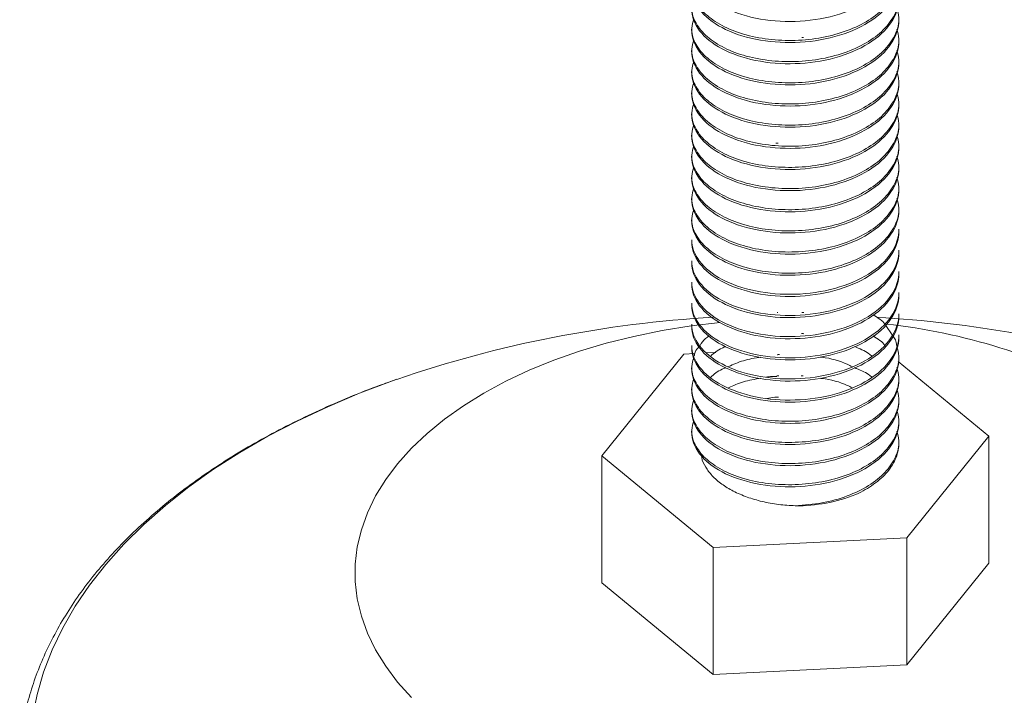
# Model space of a CAD drawing. Header units: millimetres. Extents: x 0 to 210, y 0 to 297.
# Tile 7 of 10: x 116 to 135, y 171 to 184. Entities that reach past the tile are written whole.
import ezdxf

# ---------------------------------------------------------------- set-up
doc = ezdxf.new("R2010")
doc.units = ezdxf.units.MM

msp = doc.modelspace()

# ---------------------------------------------------------------- linework, layer by layer
at = {"color": 7, "linetype": 'Continuous', "lineweight": 15}
for p, q in [((128.495, 184.073), (128.495, 184.032)), ((132.495, 183.828), (132.495, 183.869)), ((128.495, 183.665), (128.495, 183.624)), ((132.495, 183.42), (132.495, 183.461)), ((128.495, 183.257), (128.495, 183.216)), ((132.495, 183.012), (132.495, 183.053)), ((128.495, 182.848), (128.495, 182.808)), ((132.495, 182.604), (132.495, 182.644)), ((128.495, 182.44), (128.495, 182.399)), ((132.495, 182.195), (132.495, 182.236)), ((128.495, 182.032), (128.495, 181.991)), ((132.495, 181.787), (132.495, 181.828)), ((128.495, 181.624), (128.495, 181.583)), ((132.495, 181.379), (132.495, 181.42)), ((128.495, 181.215), (128.495, 181.175)), ((132.495, 180.97), (132.495, 181.011)), ((128.495, 180.807), (128.495, 180.766)), ((132.495, 180.562), (132.495, 180.603)), ((128.495, 180.399), (128.495, 180.358)), ((132.495, 180.154), (132.495, 180.195)), ((128.495, 179.991), (128.495, 179.95)), ((132.495, 179.746), (132.495, 179.786)), ((128.495, 179.582), (128.495, 179.541)), ((132.495, 179.337), (132.495, 179.378)), ((128.495, 179.174), (128.495, 179.133)), ((132.495, 178.929), (132.495, 178.97)), ((128.495, 178.766), (128.495, 178.725)), ((132.495, 178.521), (132.495, 178.562)), ((128.495, 178.358), (128.495, 178.317)), ((132.24, 178.337), (132.364, 178.153)), ((132.495, 178.113), (132.495, 178.153)), ((128.495, 177.949), (128.495, 177.908)), ((128.343, 177.783), (126.759, 175.82)), ((128.556, 177.794), (128.343, 177.783)), ((128.96, 177.814), (128.776, 177.805)), ((132.495, 177.704), (132.495, 177.745)), ((128.495, 177.541), (128.495, 177.5)), ((134.231, 176.2), (132.481, 177.64)), ((132.495, 177.296), (132.495, 177.337)), ((128.495, 177.133), (128.495, 177.092)), ((132.495, 176.888), (132.495, 176.929)), ((128.495, 176.724), (128.495, 176.684)), ((132.495, 176.479), (132.495, 176.52)), ((128.495, 176.316), (128.495, 176.275)), ((132.495, 176.071), (132.495, 176.112)), ((132.647, 174.237), (134.231, 176.2)), ((134.231, 176.2), (134.231, 173.75)), ((126.759, 175.82), (128.912, 174.048)), ((126.759, 175.82), (126.759, 173.371)), ((128.912, 174.048), (132.647, 174.237)), ((132.647, 174.237), (132.647, 171.788)), ((128.912, 174.048), (128.912, 171.598)), ((132.647, 171.788), (134.231, 173.75)), ((126.759, 173.371), (128.912, 171.598)), ((128.912, 171.598), (132.647, 171.788))]:
    msp.add_line(p, q, dxfattribs=at)
at = {"color": 7, "linetype": 'Continuous', "lineweight": 15, "flags": 128}
msp.add_lwpolyline([(129.045, 178.395), (128.482, 178.328), (127.924, 178.237), (127.377, 178.125), (126.844, 177.992), (126.329, 177.838), (125.833, 177.663), (125.359, 177.47), (124.909, 177.259), (124.485, 177.03), (124.088, 176.785), (123.722, 176.525), (123.387, 176.252), (123.086, 175.965), (122.819, 175.668), (122.588, 175.36), (122.393, 175.045), (122.237, 174.722), (122.119, 174.394), (122.04, 174.062), (122, 173.728), (122, 173.393), (122.04, 173.059), (122.119, 172.727), (122.237, 172.399), (122.393, 172.076), (122.588, 171.76), (122.819, 171.453), (123.086, 171.155)], dxfattribs=at)
at = {"color": 8, "linetype": 'Continuous', "lineweight": 15, "flags": 128}
msp.add_lwpolyline([(122.803, 177.296), (122.721, 177.268), (122.084, 177.027), (121.47, 176.768), (120.879, 176.491), (120.313, 176.196), (119.775, 175.885), (119.265, 175.559), (118.785, 175.218), (118.336, 174.863), (117.919, 174.495), (117.535, 174.116), (117.186, 173.725), (116.872, 173.325), (116.595, 172.915), (116.354, 172.498), (116.151, 172.075), (115.985, 171.646), (115.858, 171.212), (115.77, 170.776)], dxfattribs=at)
at = {"color": 7, "linetype": 'Continuous', "lineweight": 15}
for centre, radius, start, end in [((130.196, 155.755), 22.774, 93.2301, 108.9428), ((130.717, 155.234), 23.3, 73.2049, 86.6658), ((131.027, 166.985), 11.442, 61.3902, 83.8466), ((130.525, 177.94), 3.085, 269.4413, 291.6668)]:
    msp.add_arc(centre, radius, start, end, dxfattribs=at)
for points, knots in [([(132.495, 185.461), (132.495, 185.306), (132.444, 185.144), (132.241, 184.844), (132.09, 184.706), (131.729, 184.482), (131.505, 184.386), (131.015, 184.251), (130.75, 184.213), (130.24, 184.197), (129.975, 184.217), (129.485, 184.317), (129.261, 184.396), (128.9, 184.588), (128.749, 184.708), (128.546, 184.974), (128.495, 185.118), (128.495, 185.257)], [0, 0, 0, 0, 0.125, 0.125, 0.25, 0.25, 0.375, 0.375, 0.5, 0.5, 0.625, 0.625, 0.75, 0.75, 0.875, 0.875, 1, 1, 1, 1]), ([(132.456, 185.278), (132.473, 185.217), (132.52, 185.051), (132.445, 184.775), (132.248, 184.476), (131.925, 184.217), (131.507, 184.015), (131.019, 183.88), (130.495, 183.824), (129.971, 183.847), (129.483, 183.946), (129.065, 184.115), (128.742, 184.34), (128.544, 184.604), (128.47, 184.858), (128.519, 185.012), (128.539, 185.074)], [0, 0, 0, 0, 0.0439799, 0.1191102, 0.1955489, 0.2706793, 0.3458097, 0.4222484, 0.4973788, 0.5725091, 0.6489478, 0.7240782, 0.7992086, 0.8756473, 0.9507777, 1, 1, 1, 1]), ([(132.495, 185.053), (132.495, 184.898), (132.444, 184.736), (132.241, 184.435), (132.09, 184.298), (131.729, 184.074), (131.505, 183.977), (131.015, 183.842), (130.75, 183.804), (130.24, 183.789), (129.975, 183.809), (129.485, 183.909), (129.261, 183.987), (128.9, 184.18), (128.749, 184.3), (128.546, 184.565), (128.495, 184.71), (128.495, 184.849)], [0, 0, 0, 0, 0.125, 0.125, 0.25, 0.25, 0.375, 0.375, 0.5, 0.5, 0.625, 0.625, 0.75, 0.75, 0.875, 0.875, 1, 1, 1, 1]), ([(132.456, 184.869), (132.473, 184.808), (132.52, 184.643), (132.445, 184.367), (132.248, 184.067), (131.925, 183.809), (131.507, 183.607), (131.019, 183.472), (130.495, 183.416), (129.971, 183.439), (129.483, 183.538), (129.065, 183.707), (128.742, 183.932), (128.544, 184.196), (128.47, 184.45), (128.519, 184.604), (128.539, 184.665)], [0, 0, 0, 0, 0.04398, 0.11911, 0.195549, 0.270679, 0.34581, 0.422248, 0.497379, 0.572509, 0.648948, 0.724078, 0.799209, 0.875647, 0.950778, 1, 1, 1, 1]), ([(132.495, 184.645), (132.495, 184.49), (132.444, 184.328), (132.241, 184.027), (132.09, 183.889), (131.729, 183.665), (131.505, 183.569), (131.015, 183.434), (130.75, 183.396), (130.24, 183.38), (129.975, 183.401), (129.485, 183.5), (129.261, 183.579), (128.9, 183.772), (128.749, 183.892), (128.546, 184.157), (128.495, 184.301), (128.495, 184.441)], [0, 0, 0, 0, 0.125, 0.125, 0.25, 0.25, 0.375, 0.375, 0.5, 0.5, 0.625, 0.625, 0.75, 0.75, 0.875, 0.875, 1, 1, 1, 1]), ([(132.456, 184.461), (132.473, 184.4), (132.52, 184.235), (132.445, 183.958), (132.248, 183.659), (131.925, 183.401), (131.507, 183.198), (131.019, 183.064), (130.495, 183.008), (129.971, 183.031), (129.483, 183.13), (129.065, 183.299), (128.742, 183.524), (128.544, 183.787), (128.47, 184.042), (128.519, 184.196), (128.539, 184.257)], [0, 0, 0, 0, 0.04398, 0.11911, 0.195549, 0.270679, 0.34581, 0.422248, 0.497379, 0.572509, 0.648948, 0.724078, 0.799209, 0.875647, 0.950778, 1, 1, 1, 1]), ([(132.495, 184.237), (132.495, 184.081), (132.444, 183.92), (132.241, 183.619), (132.09, 183.481), (131.729, 183.257), (131.505, 183.161), (131.015, 183.026), (130.75, 182.988), (130.24, 182.972), (129.975, 182.993), (129.485, 183.092), (129.261, 183.171), (128.9, 183.363), (128.749, 183.484), (128.546, 183.749), (128.495, 183.893), (128.495, 184.032)], [0, 0, 0, 0, 0.125, 0.125, 0.25, 0.25, 0.375, 0.375, 0.5, 0.5, 0.625, 0.625, 0.75, 0.75, 0.875, 0.875, 1, 1, 1, 1]), ([(132.456, 184.053), (132.473, 183.992), (132.52, 183.826), (132.445, 183.55), (132.248, 183.251), (131.925, 182.992), (131.507, 182.79), (131.019, 182.656), (130.495, 182.599), (129.971, 182.622), (129.483, 182.721), (129.065, 182.89), (128.742, 183.116), (128.544, 183.379), (128.47, 183.633), (128.519, 183.788), (128.539, 183.849)], [0, 0, 0, 0, 0.04398, 0.11911, 0.195549, 0.270679, 0.34581, 0.422248, 0.497379, 0.572509, 0.648948, 0.724078, 0.799209, 0.875647, 0.950778, 1, 1, 1, 1]), ([(132.495, 183.828), (132.495, 183.673), (132.444, 183.511), (132.241, 183.211), (132.09, 183.073), (131.729, 182.849), (131.505, 182.753), (131.015, 182.618), (130.75, 182.58), (130.24, 182.564), (129.975, 182.584), (129.485, 182.684), (129.261, 182.763), (128.9, 182.955), (128.749, 183.075), (128.546, 183.34), (128.495, 183.485), (128.495, 183.624)], [0, 0, 0, 0, 0.125, 0.125, 0.25, 0.25, 0.375, 0.375, 0.5, 0.5, 0.625, 0.625, 0.75, 0.75, 0.875, 0.875, 1, 1, 1, 1]), ([(130.656, 183.892), (130.65, 183.893), (130.637, 183.894), (130.625, 183.895), (130.619, 183.895)], [0, 0, 0, 0, 0.500014, 1, 1, 1, 1]), ([(132.456, 183.645), (132.473, 183.583), (132.52, 183.418), (132.445, 183.142), (132.248, 182.843), (131.925, 182.584), (131.507, 182.382), (131.019, 182.247), (130.495, 182.191), (129.971, 182.214), (129.483, 182.313), (129.065, 182.482), (128.742, 182.707), (128.544, 182.971), (128.47, 183.225), (128.519, 183.379), (128.539, 183.44)], [0, 0, 0, 0, 0.0439799, 0.1191102, 0.1955489, 0.2706793, 0.3458097, 0.4222484, 0.4973788, 0.5725091, 0.6489478, 0.7240782, 0.7992086, 0.8756473, 0.9507777, 1, 1, 1, 1]), ([(132.456, 183.236), (132.473, 183.175), (132.52, 183.01), (132.445, 182.733), (132.248, 182.434), (131.925, 182.176), (131.507, 181.974), (131.019, 181.839), (130.495, 181.783), (129.971, 181.806), (129.483, 181.905), (129.065, 182.074), (128.742, 182.299), (128.544, 182.563), (128.47, 182.817), (128.519, 182.971), (128.539, 183.032)], [0, 0, 0, 0, 0.0439799, 0.1191102, 0.1955489, 0.2706793, 0.3458097, 0.4222484, 0.4973788, 0.5725091, 0.6489478, 0.7240782, 0.7992086, 0.8756473, 0.9507777, 1, 1, 1, 1]), ([(132.495, 183.42), (132.495, 183.265), (132.444, 183.103), (132.241, 182.802), (132.09, 182.665), (131.729, 182.441), (131.505, 182.344), (131.015, 182.209), (130.75, 182.171), (130.24, 182.156), (129.975, 182.176), (129.485, 182.276), (129.261, 182.354), (128.9, 182.547), (128.749, 182.667), (128.546, 182.932), (128.495, 183.077), (128.495, 183.216)], [0, 0, 0, 0, 0.125, 0.125, 0.25, 0.25, 0.375, 0.375, 0.5, 0.5, 0.625, 0.625, 0.75, 0.75, 0.875, 0.875, 1, 1, 1, 1]), ([(132.495, 183.012), (132.495, 182.857), (132.444, 182.695), (132.241, 182.394), (132.09, 182.256), (131.729, 182.032), (131.505, 181.936), (131.015, 181.801), (130.75, 181.763), (130.24, 181.747), (129.975, 181.768), (129.485, 181.867), (129.261, 181.946), (128.9, 182.139), (128.749, 182.259), (128.546, 182.524), (128.495, 182.668), (128.495, 182.808)], [0, 0, 0, 0, 0.125, 0.125, 0.25, 0.25, 0.375, 0.375, 0.5, 0.5, 0.625, 0.625, 0.75, 0.75, 0.875, 0.875, 1, 1, 1, 1]), ([(132.456, 182.828), (132.473, 182.767), (132.52, 182.601), (132.445, 182.325), (132.248, 182.026), (131.925, 181.768), (131.507, 181.565), (131.019, 181.431), (130.495, 181.375), (129.971, 181.398), (129.483, 181.496), (129.065, 181.666), (128.742, 181.891), (128.544, 182.154), (128.47, 182.409), (128.519, 182.563), (128.539, 182.624)], [0, 0, 0, 0, 0.04398, 0.11911, 0.195549, 0.270679, 0.34581, 0.422248, 0.497379, 0.572509, 0.648948, 0.724078, 0.799209, 0.875647, 0.950778, 1, 1, 1, 1]), ([(132.495, 182.604), (132.495, 182.448), (132.444, 182.286), (132.241, 181.986), (132.09, 181.848), (131.729, 181.624), (131.505, 181.528), (131.015, 181.393), (130.75, 181.355), (130.24, 181.339), (129.975, 181.359), (129.485, 181.459), (129.261, 181.538), (128.9, 181.73), (128.749, 181.85), (128.546, 182.116), (128.495, 182.26), (128.495, 182.399)], [0, 0, 0, 0, 0.125, 0.125, 0.25, 0.25, 0.375, 0.375, 0.5, 0.5, 0.625, 0.625, 0.75, 0.75, 0.875, 0.875, 1, 1, 1, 1]), ([(132.456, 182.42), (132.473, 182.359), (132.52, 182.193), (132.445, 181.917), (132.248, 181.618), (131.925, 181.359), (131.507, 181.157), (131.019, 181.022), (130.495, 180.966), (129.971, 180.989), (129.483, 181.088), (129.065, 181.257), (128.742, 181.482), (128.544, 181.746), (128.47, 182), (128.519, 182.155), (128.539, 182.216)], [0, 0, 0, 0, 0.04398, 0.11911, 0.195549, 0.270679, 0.34581, 0.422248, 0.497379, 0.572509, 0.648948, 0.724078, 0.799209, 0.875647, 0.950778, 1, 1, 1, 1]), ([(132.495, 182.195), (132.495, 182.04), (132.444, 181.878), (132.241, 181.578), (132.09, 181.44), (131.729, 181.216), (131.505, 181.119), (131.015, 180.985), (130.75, 180.946), (130.24, 180.931), (129.975, 180.951), (129.485, 181.051), (129.261, 181.129), (128.9, 181.322), (128.749, 181.442), (128.546, 181.707), (128.495, 181.852), (128.495, 181.991)], [0, 0, 0, 0, 0.125, 0.125, 0.25, 0.25, 0.375, 0.375, 0.5, 0.5, 0.625, 0.625, 0.75, 0.75, 0.875, 0.875, 1, 1, 1, 1]), ([(132.456, 182.012), (132.473, 181.95), (132.52, 181.785), (132.445, 181.509), (132.248, 181.209), (131.925, 180.951), (131.507, 180.749), (131.019, 180.614), (130.495, 180.558), (129.971, 180.581), (129.483, 180.68), (129.065, 180.849), (128.742, 181.074), (128.544, 181.338), (128.47, 181.592), (128.519, 181.746), (128.539, 181.807)], [0, 0, 0, 0, 0.04398, 0.11911, 0.195549, 0.270679, 0.34581, 0.422248, 0.497379, 0.572509, 0.648948, 0.724078, 0.799209, 0.875647, 0.950778, 1, 1, 1, 1]), ([(132.495, 181.787), (132.495, 181.632), (132.444, 181.47), (132.241, 181.169), (132.09, 181.032), (131.729, 180.808), (131.505, 180.711), (131.015, 180.576), (130.75, 180.538), (130.24, 180.522), (129.975, 180.543), (129.485, 180.642), (129.261, 180.721), (128.9, 180.914), (128.749, 181.034), (128.546, 181.299), (128.495, 181.443), (128.495, 181.583)], [0, 0, 0, 0, 0.125, 0.125, 0.25, 0.25, 0.375, 0.375, 0.5, 0.5, 0.625, 0.625, 0.75, 0.75, 0.875, 0.875, 1, 1, 1, 1]), ([(130.165, 181.855), (130.157, 181.854), (130.141, 181.853), (130.128, 181.852), (130.121, 181.851)], [0, 0, 0, 0, 0.499926, 1, 1, 1, 1]), ([(132.456, 181.603), (132.473, 181.542), (132.52, 181.377), (132.445, 181.1), (132.248, 180.801), (131.925, 180.543), (131.507, 180.34), (131.019, 180.206), (130.495, 180.15), (129.971, 180.173), (129.483, 180.272), (129.065, 180.441), (128.742, 180.666), (128.544, 180.929), (128.47, 181.184), (128.519, 181.338), (128.539, 181.399)], [0, 0, 0, 0, 0.04398, 0.11911, 0.195549, 0.270679, 0.34581, 0.422248, 0.497379, 0.572509, 0.648948, 0.724078, 0.799209, 0.875647, 0.950778, 1, 1, 1, 1]), ([(132.495, 181.379), (132.495, 181.224), (132.444, 181.062), (132.241, 180.761), (132.09, 180.623), (131.729, 180.399), (131.505, 180.303), (131.015, 180.168), (130.75, 180.13), (130.24, 180.114), (129.975, 180.135), (129.485, 180.234), (129.261, 180.313), (128.9, 180.505), (128.749, 180.626), (128.546, 180.891), (128.495, 181.035), (128.495, 181.175)], [0, 0, 0, 0, 0.125, 0.125, 0.25, 0.25, 0.375, 0.375, 0.5, 0.5, 0.625, 0.625, 0.75, 0.75, 0.875, 0.875, 1, 1, 1, 1]), ([(132.456, 181.195), (132.473, 181.134), (132.52, 180.968), (132.445, 180.692), (132.248, 180.393), (131.925, 180.135), (131.507, 179.932), (131.019, 179.798), (130.495, 179.742), (129.971, 179.764), (129.483, 179.863), (129.065, 180.032), (128.742, 180.258), (128.544, 180.521), (128.47, 180.775), (128.519, 180.93), (128.539, 180.991)], [0, 0, 0, 0, 0.04398, 0.11911, 0.195549, 0.270679, 0.34581, 0.422248, 0.497379, 0.572509, 0.648948, 0.724078, 0.799209, 0.875647, 0.950778, 1, 1, 1, 1]), ([(132.495, 180.97), (132.495, 180.815), (132.444, 180.653), (132.241, 180.353), (132.09, 180.215), (131.729, 179.991), (131.505, 179.895), (131.015, 179.76), (130.75, 179.722), (130.24, 179.706), (129.975, 179.726), (129.485, 179.826), (129.261, 179.905), (128.9, 180.097), (128.749, 180.217), (128.546, 180.483), (128.495, 180.627), (128.495, 180.766)], [0, 0, 0, 0, 0.125, 0.125, 0.25, 0.25, 0.375, 0.375, 0.5, 0.5, 0.625, 0.625, 0.75, 0.75, 0.875, 0.875, 1, 1, 1, 1]), ([(132.456, 180.787), (132.473, 180.726), (132.52, 180.56), (132.445, 180.284), (132.248, 179.985), (131.925, 179.726), (131.507, 179.524), (131.019, 179.389), (130.495, 179.333), (129.971, 179.356), (129.483, 179.455), (129.065, 179.624), (128.742, 179.849), (128.544, 180.113), (128.47, 180.367), (128.519, 180.522), (128.539, 180.583)], [0, 0, 0, 0, 0.04398, 0.11911, 0.195549, 0.270679, 0.34581, 0.422248, 0.497379, 0.572509, 0.648948, 0.724078, 0.799209, 0.875647, 0.950778, 1, 1, 1, 1]), ([(132.495, 180.562), (132.495, 180.407), (132.444, 180.245), (132.241, 179.945), (132.09, 179.807), (131.729, 179.583), (131.505, 179.486), (131.015, 179.351), (130.75, 179.313), (130.24, 179.298), (129.975, 179.318), (129.485, 179.418), (129.261, 179.496), (128.9, 179.689), (128.749, 179.809), (128.546, 180.074), (128.495, 180.219), (128.495, 180.358)], [0, 0, 0, 0, 0.125, 0.125, 0.25, 0.25, 0.375, 0.375, 0.5, 0.5, 0.625, 0.625, 0.75, 0.75, 0.875, 0.875, 1, 1, 1, 1]), ([(132.495, 180.195), (132.495, 180.04), (132.444, 179.878), (132.241, 179.577), (132.09, 179.439), (131.729, 179.215), (131.505, 179.119), (131.015, 178.984), (130.75, 178.946), (130.24, 178.93), (129.975, 178.951), (129.485, 179.05), (129.261, 179.129), (128.9, 179.322), (128.749, 179.442), (128.546, 179.707), (128.495, 179.851), (128.495, 179.991)], [0, 0, 0, 0, 0.125, 0.125, 0.25, 0.25, 0.375, 0.375, 0.5, 0.5, 0.625, 0.625, 0.75, 0.75, 0.875, 0.875, 1, 1, 1, 1]), ([(132.495, 180.154), (132.495, 179.999), (132.444, 179.837), (132.241, 179.536), (132.09, 179.398), (131.729, 179.174), (131.505, 179.078), (131.015, 178.943), (130.75, 178.905), (130.24, 178.889), (129.975, 178.91), (129.485, 179.009), (129.261, 179.088), (128.9, 179.281), (128.749, 179.401), (128.546, 179.666), (128.495, 179.81), (128.495, 179.95)], [0, 0, 0, 0, 0.125, 0.125, 0.25, 0.25, 0.375, 0.375, 0.5, 0.5, 0.625, 0.625, 0.75, 0.75, 0.875, 0.875, 1, 1, 1, 1]), ([(132.495, 179.786), (132.495, 179.631), (132.444, 179.469), (132.241, 179.169), (132.09, 179.031), (131.729, 178.807), (131.505, 178.711), (131.015, 178.576), (130.75, 178.538), (130.24, 178.522), (129.975, 178.542), (129.485, 178.642), (129.261, 178.721), (128.9, 178.913), (128.749, 179.033), (128.546, 179.299), (128.495, 179.443), (128.495, 179.582)], [0, 0, 0, 0, 0.125, 0.125, 0.25, 0.25, 0.375, 0.375, 0.5, 0.5, 0.625, 0.625, 0.75, 0.75, 0.875, 0.875, 1, 1, 1, 1]), ([(132.495, 179.746), (132.495, 179.59), (132.444, 179.429), (132.241, 179.128), (132.09, 178.99), (131.729, 178.766), (131.505, 178.67), (131.015, 178.535), (130.75, 178.497), (130.24, 178.481), (129.975, 178.502), (129.485, 178.601), (129.261, 178.68), (128.9, 178.872), (128.749, 178.993), (128.546, 179.258), (128.495, 179.402), (128.495, 179.541)], [0, 0, 0, 0, 0.125, 0.125, 0.25, 0.25, 0.375, 0.375, 0.5, 0.5, 0.625, 0.625, 0.75, 0.75, 0.875, 0.875, 1, 1, 1, 1]), ([(132.495, 179.378), (132.495, 179.223), (132.444, 179.061), (132.241, 178.761), (132.09, 178.623), (131.729, 178.399), (131.505, 178.302), (131.015, 178.168), (130.75, 178.129), (130.24, 178.114), (129.975, 178.134), (129.485, 178.234), (129.261, 178.312), (128.9, 178.505), (128.749, 178.625), (128.546, 178.89), (128.495, 179.035), (128.495, 179.174)], [0, 0, 0, 0, 0.125, 0.125, 0.25, 0.25, 0.375, 0.375, 0.5, 0.5, 0.625, 0.625, 0.75, 0.75, 0.875, 0.875, 1, 1, 1, 1]), ([(132.495, 179.337), (132.495, 179.182), (132.444, 179.02), (132.241, 178.72), (132.09, 178.582), (131.729, 178.358), (131.505, 178.262), (131.015, 178.127), (130.75, 178.089), (130.24, 178.073), (129.975, 178.093), (129.485, 178.193), (129.261, 178.272), (128.9, 178.464), (128.749, 178.584), (128.546, 178.85), (128.495, 178.994), (128.495, 179.133)], [0, 0, 0, 0, 0.125, 0.125, 0.25, 0.25, 0.375, 0.375, 0.5, 0.5, 0.625, 0.625, 0.75, 0.75, 0.875, 0.875, 1, 1, 1, 1]), ([(132.495, 178.97), (132.495, 178.815), (132.444, 178.653), (132.241, 178.352), (132.09, 178.214), (131.729, 177.99), (131.505, 177.894), (131.015, 177.759), (130.75, 177.721), (130.24, 177.705), (129.975, 177.726), (129.485, 177.825), (129.261, 177.904), (128.9, 178.097), (128.749, 178.217), (128.546, 178.482), (128.495, 178.626), (128.495, 178.766)], [0, 0, 0, 0, 0.125, 0.125, 0.25, 0.25, 0.375, 0.375, 0.5, 0.5, 0.625, 0.625, 0.75, 0.75, 0.875, 0.875, 1, 1, 1, 1]), ([(132.495, 178.929), (132.495, 178.774), (132.444, 178.612), (132.241, 178.311), (132.09, 178.174), (131.729, 177.95), (131.505, 177.853), (131.015, 177.718), (130.75, 177.68), (130.24, 177.665), (129.975, 177.685), (129.485, 177.785), (129.261, 177.863), (128.9, 178.056), (128.749, 178.176), (128.546, 178.441), (128.495, 178.586), (128.495, 178.725)], [0, 0, 0, 0, 0.125, 0.125, 0.25, 0.25, 0.375, 0.375, 0.5, 0.5, 0.625, 0.625, 0.75, 0.75, 0.875, 0.875, 1, 1, 1, 1]), ([(132.495, 178.562), (132.495, 178.407), (132.444, 178.245), (132.241, 177.944), (132.09, 177.806), (131.729, 177.582), (131.505, 177.486), (131.015, 177.351), (130.75, 177.313), (130.24, 177.297), (129.975, 177.318), (129.485, 177.417), (129.261, 177.496), (128.9, 177.688), (128.749, 177.809), (128.546, 178.074), (128.495, 178.218), (128.495, 178.358)], [0, 0, 0, 0, 0.125, 0.125, 0.25, 0.25, 0.375, 0.375, 0.5, 0.5, 0.625, 0.625, 0.75, 0.75, 0.875, 0.875, 1, 1, 1, 1]), ([(132.495, 178.521), (132.495, 178.366), (132.444, 178.204), (132.241, 177.903), (132.09, 177.765), (131.729, 177.541), (131.505, 177.445), (131.015, 177.31), (130.75, 177.272), (130.24, 177.256), (129.975, 177.277), (129.485, 177.376), (129.261, 177.455), (128.9, 177.648), (128.749, 177.768), (128.546, 178.033), (128.495, 178.177), (128.495, 178.317)], [0, 0, 0, 0, 0.125, 0.125, 0.25, 0.25, 0.375, 0.375, 0.5, 0.5, 0.625, 0.625, 0.75, 0.75, 0.875, 0.875, 1, 1, 1, 1]), ([(130.157, 178.588), (130.153, 178.588), (130.146, 178.587), (130.145, 178.587), (130.144, 178.587)], [0, 0, 0, 0, 0.499626, 1, 1, 1, 1]), ([(130.658, 178.585), (130.651, 178.585), (130.638, 178.586), (130.626, 178.587), (130.62, 178.588)], [0, 0, 0, 0, 0.5000155, 1, 1, 1, 1]), ([(131.998, 178.541), (132.088, 178.485), (132.179, 178.428), (132.227, 178.356), (132.228, 178.355)], [0, 0, 0, 0, 0.984272, 1, 1, 1, 1]), ([(132.495, 178.153), (132.495, 177.998), (132.444, 177.836), (132.241, 177.536), (132.09, 177.398), (131.729, 177.174), (131.505, 177.078), (131.015, 176.943), (130.75, 176.905), (130.24, 176.889), (129.975, 176.909), (129.485, 177.009), (129.261, 177.088), (128.9, 177.28), (128.749, 177.4), (128.546, 177.666), (128.495, 177.81), (128.495, 177.949)], [0, 0, 0, 0, 0.125, 0.125, 0.25, 0.25, 0.375, 0.375, 0.5, 0.5, 0.625, 0.625, 0.75, 0.75, 0.875, 0.875, 1, 1, 1, 1]), ([(132.495, 178.113), (132.495, 177.957), (132.444, 177.795), (132.241, 177.495), (132.09, 177.357), (131.729, 177.133), (131.505, 177.037), (131.015, 176.902), (130.75, 176.864), (130.24, 176.848), (129.975, 176.869), (129.485, 176.968), (129.261, 177.047), (128.9, 177.239), (128.749, 177.359), (128.546, 177.625), (128.495, 177.769), (128.495, 177.908)], [0, 0, 0, 0, 0.125, 0.125, 0.25, 0.25, 0.375, 0.375, 0.5, 0.5, 0.625, 0.625, 0.75, 0.75, 0.875, 0.875, 1, 1, 1, 1]), ([(128.66, 177.949), (128.688, 177.997), (128.726, 178.064), (128.809, 178.118), (128.832, 178.133)], [0, 0, 0, 0, 0.7093068, 1, 1, 1, 1]), ([(130.655, 178.177), (130.648, 178.177), (130.635, 178.178), (130.624, 178.179), (130.618, 178.18)], [0, 0, 0, 0, 0.500013, 1, 1, 1, 1]), ([(131.998, 178.133), (132.088, 178.077), (132.178, 178.02), (132.226, 177.949), (132.226, 177.949)], [0, 0, 0, 0, 0.996627, 1, 1, 1, 1]), ([(132.378, 178.133), (132.397, 178.109), (132.442, 178.051), (132.448, 177.986), (132.451, 177.949)], [0, 0, 0, 0, 0.418509, 1, 1, 1, 1]), ([(132.456, 177.929), (132.473, 177.868), (132.52, 177.702), (132.445, 177.426), (132.248, 177.127), (131.925, 176.868), (131.507, 176.666), (131.019, 176.532), (130.495, 176.475), (129.971, 176.498), (129.483, 176.597), (129.065, 176.766), (128.742, 176.991), (128.544, 177.255), (128.47, 177.509), (128.519, 177.664), (128.539, 177.725)], [0, 0, 0, 0, 0.0439799, 0.1191102, 0.1955489, 0.2706793, 0.3458097, 0.4222484, 0.4973788, 0.5725091, 0.6489478, 0.7240782, 0.7992086, 0.8756473, 0.9507777, 1, 1, 1, 1]), ([(128.544, 177.745), (128.548, 177.771), (128.557, 177.836), (128.612, 177.894), (128.645, 177.929)], [0, 0, 0, 0, 0.396575, 1, 1, 1, 1]), ([(128.862, 177.745), (128.926, 177.801), (129.008, 177.872), (129.131, 177.919), (129.157, 177.929)], [0, 0, 0, 0, 0.788835, 1, 1, 1, 1]), ([(131.635, 177.929), (131.734, 177.889), (131.864, 177.838), (131.952, 177.762), (131.972, 177.745)], [0, 0, 0, 0, 0.769021, 1, 1, 1, 1]), ([(129.208, 177.541), (129.299, 177.583), (129.483, 177.668), (129.715, 177.706), (129.832, 177.725)], [0, 0, 0, 0, 0.493921, 1, 1, 1, 1]), ([(130.187, 177.774), (130.18, 177.773), (130.164, 177.772), (130.151, 177.771), (130.145, 177.77)], [0, 0, 0, 0, 0.4999441, 1, 1, 1, 1]), ([(130.979, 177.725), (130.989, 177.724), (131.174, 177.704), (131.393, 177.641), (131.561, 177.557), (131.593, 177.541)], [0, 0, 0, 0, 0.046134, 0.823364, 1, 1, 1, 1]), ([(132.495, 177.704), (132.495, 177.549), (132.444, 177.387), (132.241, 177.087), (132.09, 176.949), (131.729, 176.725), (131.505, 176.628), (131.015, 176.494), (130.75, 176.455), (130.24, 176.44), (129.975, 176.46), (129.485, 176.56), (129.261, 176.638), (128.9, 176.831), (128.749, 176.951), (128.546, 177.216), (128.495, 177.361), (128.495, 177.5)], [0, 0, 0, 0, 0.125, 0.125, 0.25, 0.25, 0.375, 0.375, 0.5, 0.5, 0.625, 0.625, 0.75, 0.75, 0.875, 0.875, 1, 1, 1, 1]), ([(132.456, 177.521), (132.473, 177.459), (132.52, 177.294), (132.445, 177.018), (132.248, 176.719), (131.925, 176.46), (131.507, 176.258), (131.019, 176.123), (130.495, 176.067), (129.971, 176.09), (129.483, 176.189), (129.065, 176.358), (128.742, 176.583), (128.544, 176.847), (128.47, 177.101), (128.519, 177.255), (128.539, 177.316)], [0, 0, 0, 0, 0.0439799, 0.1191102, 0.1955489, 0.2706793, 0.3458097, 0.4222484, 0.4973788, 0.5725091, 0.6489478, 0.7240782, 0.7992086, 0.8756473, 0.9507777, 1, 1, 1, 1]), ([(128.862, 177.337), (128.926, 177.393), (129.008, 177.464), (129.131, 177.511), (129.157, 177.521)], [0, 0, 0, 0, 0.7888354, 1, 1, 1, 1]), ([(129.933, 177.337), (129.948, 177.34), (130.013, 177.355), (130.084, 177.354), (130.138, 177.353)], [0, 0, 0, 0, 0.2439397, 1, 1, 1, 1]), ([(130.18, 177.365), (130.173, 177.364), (130.157, 177.363), (130.144, 177.362), (130.137, 177.361)], [0, 0, 0, 0, 0.49994, 1, 1, 1, 1]), ([(130.645, 177.361), (130.639, 177.361), (130.627, 177.362), (130.616, 177.363), (130.611, 177.364)], [0, 0, 0, 0, 0.50001, 1, 1, 1, 1]), ([(131.635, 177.521), (131.734, 177.481), (131.864, 177.43), (131.952, 177.354), (131.972, 177.337)], [0, 0, 0, 0, 0.7690206, 1, 1, 1, 1]), ([(122.755, 177.279), (122.642, 177.239), (122.32, 177.127), (121.811, 176.922), (121.227, 176.667), (120.665, 176.394), (120.126, 176.105), (119.611, 175.801), (119.121, 175.481), (118.657, 175.148), (118.221, 174.8), (117.814, 174.44), (117.437, 174.068), (117.091, 173.685), (116.777, 173.292), (116.496, 172.889), (116.249, 172.479), (116.035, 172.062), (115.857, 171.639), (115.713, 171.213), (115.606, 170.783), (115.543, 170.434), (115.527, 170.229), (115.522, 170.168)], [0, 0, 0, 0, 0.027372, 0.07776, 0.128172, 0.178607, 0.229064, 0.279541, 0.330031, 0.380526, 0.431013, 0.481476, 0.531894, 0.582244, 0.632497, 0.682625, 0.732596, 0.782384, 0.831969, 0.881343, 0.930512, 0.979499, 1, 1, 1, 1]), ([(132.495, 177.296), (132.495, 177.141), (132.444, 176.979), (132.241, 176.678), (132.09, 176.541), (131.729, 176.317), (131.505, 176.22), (131.015, 176.085), (130.75, 176.047), (130.24, 176.032), (129.975, 176.052), (129.485, 176.151), (129.261, 176.23), (128.9, 176.423), (128.749, 176.543), (128.546, 176.808), (128.495, 176.952), (128.495, 177.092)], [0, 0, 0, 0, 0.125, 0.125, 0.25, 0.25, 0.375, 0.375, 0.5, 0.5, 0.625, 0.625, 0.75, 0.75, 0.875, 0.875, 1, 1, 1, 1]), ([(129.208, 177.133), (129.299, 177.175), (129.483, 177.26), (129.715, 177.298), (129.832, 177.316)], [0, 0, 0, 0, 0.4939215, 1, 1, 1, 1]), ([(130.979, 177.316), (130.989, 177.315), (131.174, 177.296), (131.393, 177.233), (131.561, 177.148), (131.593, 177.133)], [0, 0, 0, 0, 0.046134, 0.823364, 1, 1, 1, 1]), ([(132.456, 177.112), (132.473, 177.051), (132.52, 176.886), (132.445, 176.609), (132.248, 176.31), (131.925, 176.052), (131.507, 175.849), (131.019, 175.715), (130.495, 175.659), (129.971, 175.682), (129.483, 175.781), (129.065, 175.95), (128.742, 176.175), (128.544, 176.438), (128.47, 176.693), (128.519, 176.847), (128.539, 176.908)], [0, 0, 0, 0, 0.0439799, 0.1191102, 0.1955489, 0.2706793, 0.3458097, 0.4222484, 0.4973788, 0.5725091, 0.6489478, 0.7240782, 0.7992086, 0.8756473, 0.9507777, 1, 1, 1, 1]), ([(132.495, 176.888), (132.495, 176.733), (132.444, 176.571), (132.241, 176.27), (132.09, 176.132), (131.729, 175.908), (131.505, 175.812), (131.015, 175.677), (130.75, 175.639), (130.24, 175.623), (129.975, 175.644), (129.485, 175.743), (129.261, 175.822), (128.9, 176.015), (128.749, 176.135), (128.546, 176.4), (128.495, 176.544), (128.495, 176.684)], [0, 0, 0, 0, 0.125, 0.125, 0.25, 0.25, 0.375, 0.375, 0.5, 0.5, 0.625, 0.625, 0.75, 0.75, 0.875, 0.875, 1, 1, 1, 1]), ([(129.943, 176.926), (129.994, 176.936), (130.069, 176.95), (130.147, 176.953), (130.172, 176.953)], [0, 0, 0, 0, 0.684297, 1, 1, 1, 1]), ([(132.456, 176.704), (132.473, 176.643), (132.52, 176.477), (132.445, 176.201), (132.248, 175.902), (131.925, 175.644), (131.507, 175.441), (131.019, 175.307), (130.495, 175.251), (129.971, 175.273), (129.483, 175.372), (129.065, 175.541), (128.742, 175.767), (128.544, 176.03), (128.47, 176.285), (128.519, 176.439), (128.539, 176.5)], [0, 0, 0, 0, 0.04398, 0.11911, 0.195549, 0.270679, 0.34581, 0.422248, 0.497379, 0.572509, 0.648948, 0.724078, 0.799209, 0.875647, 0.950778, 1, 1, 1, 1]), ([(132.495, 176.479), (132.495, 176.324), (132.444, 176.162), (132.241, 175.862), (132.09, 175.724), (131.729, 175.5), (131.505, 175.404), (131.015, 175.269), (130.75, 175.231), (130.24, 175.215), (129.975, 175.235), (129.485, 175.335), (129.261, 175.414), (128.9, 175.606), (128.749, 175.726), (128.546, 175.992), (128.495, 176.136), (128.495, 176.275)], [0, 0, 0, 0, 0.125, 0.125, 0.25, 0.25, 0.375, 0.375, 0.5, 0.5, 0.625, 0.625, 0.75, 0.75, 0.875, 0.875, 1, 1, 1, 1]), ([(132.456, 176.296), (132.473, 176.235), (132.52, 176.069), (132.445, 175.793), (132.248, 175.494), (131.925, 175.235), (131.507, 175.034), (131.019, 174.895), (130.668, 174.868), (130.495, 174.855)], [0, 0, 0, 0, 0.088423, 0.239476, 0.393159, 0.544212, 0.695264, 0.848947, 1, 1, 1, 1]), ([(132.495, 176.071), (132.495, 175.978), (132.477, 175.881), (132.403, 175.692), (132.346, 175.599), (132.2, 175.425), (132.11, 175.343), (131.957, 175.233), (131.904, 175.199), (131.789, 175.134), (131.728, 175.102), (131.664, 175.073)], [0, 0, 0, 0, 0.25, 0.25, 0.5, 0.5, 0.75, 0.75, 0.875, 0.875, 1, 1, 1, 1]), ([(130.495, 174.855), (130.387, 174.862), (130.168, 174.874), (129.854, 174.933), (129.559, 175.02), (129.295, 175.134), (129.066, 175.273), (128.885, 175.43), (128.758, 175.603), (128.691, 175.74), (128.684, 175.82), (128.682, 175.838)], [0, 0, 0, 0, 0.119864, 0.243204, 0.363053, 0.486381, 0.60619, 0.72968, 0.845944, 0.965696, 1, 1, 1, 1])]:
    msp.add_open_spline(points, degree=3, knots=knots, dxfattribs=at)

doc.saveas('drawing.dxf')
